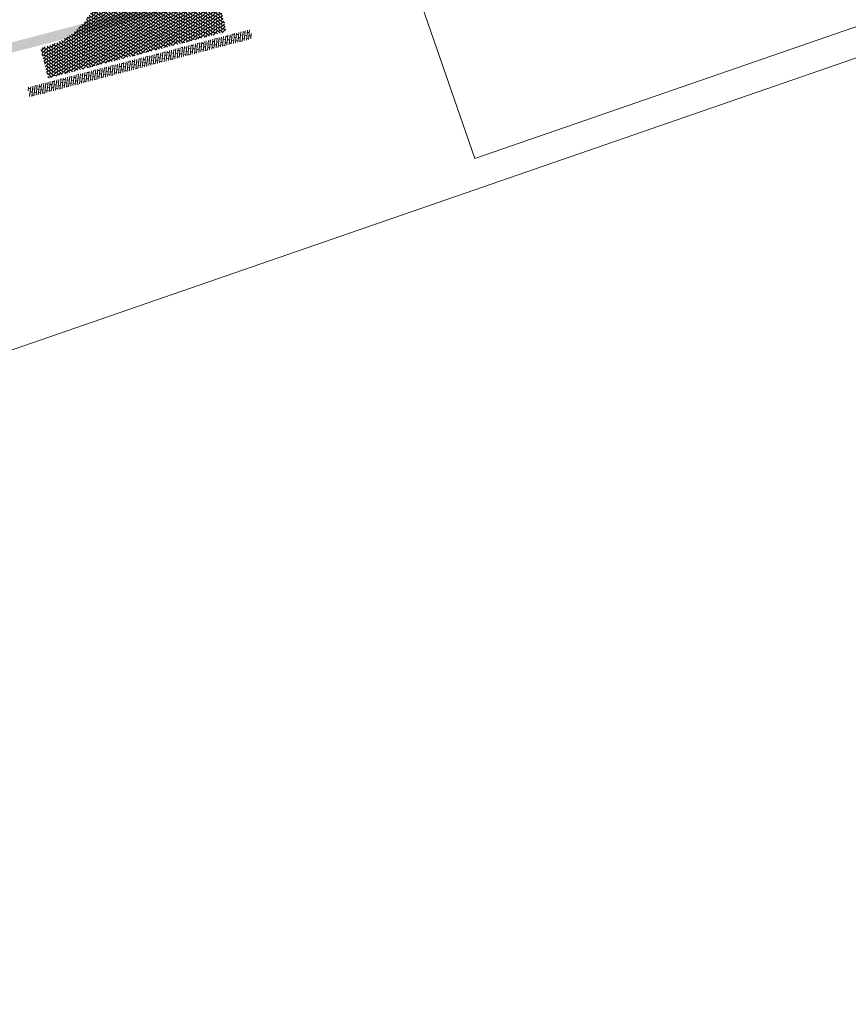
# Model space of a CAD drawing. Header units: metres. Extents: x 264779 to 275389, y 575281 to 580396.
# Tile 75 of 174: x 265459 to 265595, y 576567 to 576729. Entities that reach past the tile are written whole.
import ezdxf

# ---------------------------------------------------------------- set-up
doc = ezdxf.new("R2010")
doc.units = ezdxf.units.M
doc.layers.add('B-WE-KL-TRACE-A', color=9, linetype='Continuous', lineweight=13, true_color=0x808080)
doc.layers.add('B-WE-VH-STRAATBAKSTEEN_DF_KEPER_ELZAS-A', color=252, linetype='Continuous', lineweight=13)
doc.layers.add('B-WE-VH-VERHARDING_BETONSTRAATSTEEN_DIKFORMAAT_HALF-A', color=252, linetype='Continuous', lineweight=13)
doc.layers.add('X-XX-AL-HULPLAAG-G', color=6, linetype='Continuous', lineweight=18, plot=False)

msp = doc.modelspace()

# ---------------------------------------------------------------- hatches: boundary and pattern name
at = {"layer": 'B-WE-KL-TRACE-A'}
h = msp.add_hatch(dxfattribs=at)
h.set_pattern_fill('DOTS', color=256, scale=0.5)
h.set_pattern_definition([(0, (265713.50372, 576754.34745), (0.079375, 0.15875), [0, -0.15875])])
h.paths.add_polyline_path([(265257.497, 576901.576), (265280.092, 576836.285), (265298.31, 576783.268), (265291.791, 576781.392), (265239.384, 576934.357), (265222.655, 576983.209), (265230.7, 576979.939), (265245.297, 576937.421), (265245.427, 576937.04)])
h.paths.add_polyline_path([(265223.141, 576984.793), (265219.917, 576993.606), (265211.971, 577028.584), (265210.547, 577042.097), (265222.786, 577002.989), (265229.989, 576982.009)])
h.paths.add_polyline_path([(265207.488, 577055.376), (265208.876, 577042.208), (265202.774, 577069.069)])
h.paths.add_polyline_path([(265194.59, 577097.909), (265209.11, 577055.736), (265209.669, 577050.426), (265224.354, 577003.504), (265246.856, 576937.963), (265259.058, 576902.111), (265281.655, 576836.813), (265331.28, 576692.401), (265402.247, 576711.023), (265417.831, 576715.057), (265434.246, 576719.393), (265450.777, 576723.65), (265466.98, 576727.876), (265483.558, 576732.243), (265517.748, 576741.103), (265533.987, 576745.376), (265551.26, 576749.845), (265566.674, 576753.911), (265582.241, 576757.871), (265589.311, 576759.685), (265591.043, 576760.329), (265486.412, 577064.17), (265488.303, 577064.821), (265593.602, 576759.04), (265591.727, 576758.343), (265591.58, 576758.769), (265589.803, 576758.108), (265582.65, 576756.272), (265567.088, 576752.314), (265551.677, 576748.248), (265534.403, 576743.779), (265518.165, 576739.506), (265483.975, 576730.646), (265467.398, 576726.28), (265451.191, 576722.053), (265434.662, 576717.796), (265418.248, 576713.46), (265402.664, 576709.426), (265330.216, 576690.416), (265298.846, 576781.706), (265290.739, 576779.372), (265237.824, 576933.823), (265212.508, 577007.744), (265210.34, 577028.314), (265197.8, 577083.516), (265193.03, 577097.371)])
at = {"layer": 'B-WE-VH-STRAATBAKSTEEN_DF_KEPER_ELZAS-A'}
h = msp.add_hatch(dxfattribs=at)
h.set_pattern_fill('AVH-SBS_DIKFORMAAT_KEPER', color=256, scale=28, angle=44.93095, pattern_type=2)
h.set_pattern_definition([(44.93095393, (17152.68107, 301.14244), (0.00065851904, 0.54645172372), [1.5456, -0.7728]), (314.93095393, (17151.8624, 301.9631), (0.00065851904, 0.54645172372), [1.5456, -0.7728]), (44.93095393, (17153.2285, 301.96146), (0.00065851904, 0.54645172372), [0, -2.3184]), (44.93095393, (17152.4085, 301.68923), (0.00065851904, 0.54645172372), [0, -2.3184])])
edge = h.paths.add_edge_path()
edge.add_arc((265488.481, 576744.22), 12.497, 234.7509, 284.51984, ccw=False)
edge.add_line((265481.269, 576734.014), (265471.035, 576731.182))
edge.add_arc((265459.787, 576736.803), 12.574, 281.28415, 333.44677, ccw=False)
edge.add_line((265462.248, 576724.472), (265463.522, 576719.529))
edge.add_line((265463.522, 576719.529), (265492.9, 576727.178))
edge.add_line((265492.9, 576727.178), (265491.614, 576732.122))
at = {"layer": 'B-WE-VH-VERHARDING_BETONSTRAATSTEEN_DIKFORMAAT_HALF-A'}
h = msp.add_hatch(dxfattribs=at)
h.set_pattern_fill('AVH-BSS_DIKFORMAAT_HALFST', color=256, scale=25, angle=354, pattern_type=2)
h.set_pattern_definition([(354, (17846.70104, 131.3533), (1.08342364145, 0.40647812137), [0.345, -0.345]), (84, (17846.70104, 131.3533), (-0.3431100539, 0.03606231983), [])])
h.paths.add_polyline_path([(265460.115, 576717.959), (265460.504, 576716.415), (265497.167, 576726.058), (265496.779, 576727.518)])

# ---------------------------------------------------------------- linework, layer by layer
at = {"layer": 'X-XX-AL-HULPLAAG-G', "flags": 128}
msp.add_lwpolyline([(265146.245, 576567.094), (265666.003, 576746.96), (265527.016, 577148.591), (265007.258, 576968.725)], close=True, dxfattribs=at)
at = {"layer": 'X-XX-AL-HULPLAAG-G'}
msp.add_lwpolyline([(265601.584, 576898.981), (265541.859, 576878.313), (265572.436, 576789.954), (265512.05, 576769.057), (265533.765, 576706.308), (265653.876, 576747.873)], close=True, dxfattribs=at)

doc.saveas('drawing.dxf')
